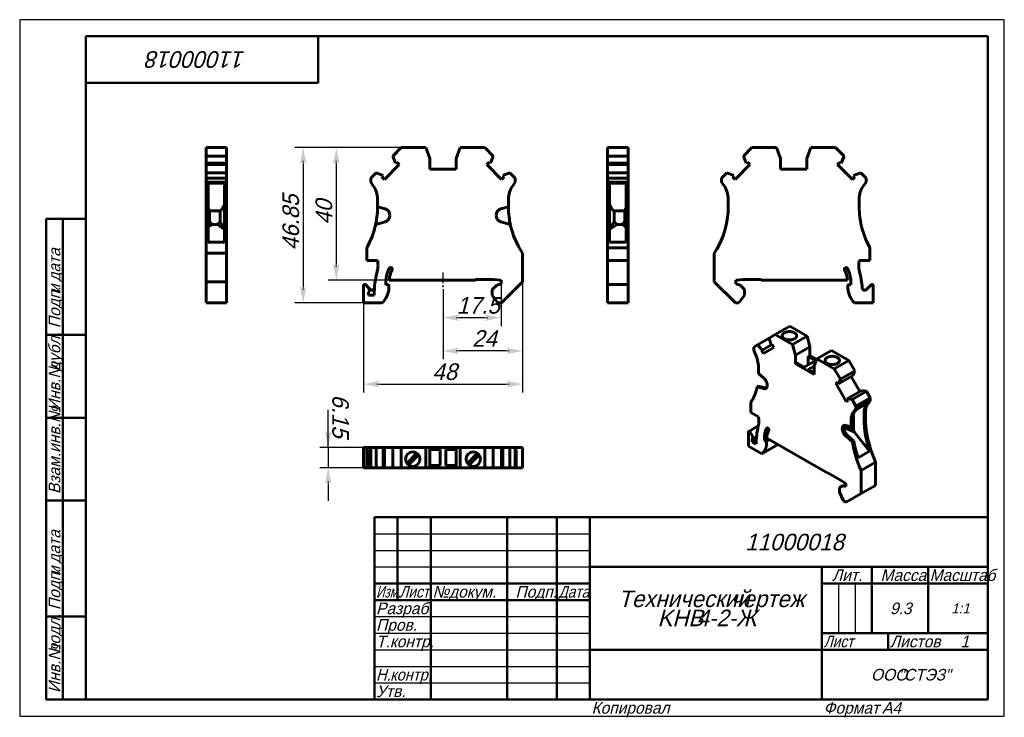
# Model space of a CAD drawing. Header units: millimetres. Extents: x 0 to 297, y 0 to 210.
import ezdxf

# ---------------------------------------------------------------- set-up
doc = ezdxf.new("R2010")
doc.units = ezdxf.units.MM
doc.linetypes.add('CENTER_per1_scale0.099606', pattern=[5.06, 3.1625, -0.6325, 0.6325, -0.6325])
doc.styles.add('TextStyle_1', font='T-FLEX Type A.TTF', dxfattribs={"oblique": 15, "height": 5})
doc.styles.add('TextStyle_2', font='T-FLEX Type A.TTF', dxfattribs={"oblique": 15, "height": 3.5})
doc.styles.add('TextStyle_3', font='T-FLEX Type A.TTF', dxfattribs={"width": 0.744064, "oblique": 15, "height": 3.5})
doc.styles.add('TextStyle_4', font='T-FLEX Type A.TTF', dxfattribs={"width": 0.883061, "oblique": 15, "height": 3.5})
doc.styles.add('TextStyle_5', font='T-FLEX Type A.TTF', dxfattribs={"width": 0.94413, "oblique": 15, "height": 3.5})
doc.styles.add('TextStyle_6', font='T-FLEX Type A.TTF', dxfattribs={"width": 0.98844, "oblique": 15, "height": 3.5})
doc.styles.add('TextStyle_7', font='T-FLEX Type A.TTF', dxfattribs={"oblique": 15, "height": 5})
doc.styles.add('TextStyle_8', font='T-FLEX Type A.TTF', dxfattribs={"oblique": 15, "height": 3})
doc.styles.add('TextStyle_9', font='T-FLEX Type A.TTF', dxfattribs={"oblique": 15, "height": 3.5})
doc.dimstyles.new('DIM_ST_1', dxfattribs={"dimtxt": 5, "dimasz": 5, "dimexe": 2.5, "dimexo": 0, "dimtad": 1, "dimrnd": 0.01, "dimdsep": 46, "dimtxsty": 'TextStyle_1', "dimblk": 'Arrow_3_C7_Status', "dimcen": 0.09, "dimclrd": 7, "dimclre": 7, "dimclrt": 7, "dimazin": 0, "dimtfac": 1, "dimtdec": 0, "dimtmove": 0, "dimatfit": 0, "dimldrblk": 'NONE', "dimfxl": 1, "dimtvp": 1, "dimtolj": 1, "dimarcsym": 0})
doc.dimstyles.new('DIM_ST_2', dxfattribs={"dimtxt": 5, "dimasz": 5, "dimexe": 2.5, "dimexo": 0, "dimtad": 1, "dimrnd": 0.01, "dimdsep": 46, "dimtxsty": 'TextStyle_1', "dimblk": 'Arrow_3_C7_Status', "dimcen": 0.09, "dimclrd": 7, "dimclre": 7, "dimclrt": 7, "dimazin": 0, "dimtfac": 1, "dimtdec": 0, "dimtmove": 0, "dimatfit": 0, "dimldrblk": 'NONE', "dimfxl": 1, "dimtvp": 1, "dimtolj": 1, "dimarcsym": 0})

# ---------------------------------------------------------------- blocks, each defined once
blk = doc.blocks.new('Arrow_3_C7_Status')
at = {"color": 7, "linetype": 'Continuous', "lineweight": 0}
blk.add_line((-1, 0), (-0.8, 0), dxfattribs=at)
at = {"color": 7}
blk.add_solid([(-1, -0.2), (0, 0), (-0.8, 0), (-1, 0.2)], dxfattribs=at)
blk = doc.blocks.new('*D5')
at = {"color": 7, "lineweight": -2}
for p, q in [((151.69, 130.99), (151.69, 107.62)), ((127.69, 128.7), (127.69, 107.62)), ((146.69, 110.12), (132.69, 110.12))]:
    blk.add_line(p, q, dxfattribs=at)
at = {"layer": 'Defpoints', "color": 0}
for p in [(151.69, 130.99), (127.69, 128.7), (127.69, 110.12)]:
    blk.add_point(p, dxfattribs=at)
at = {"color": 7, "lineweight": -2, "xscale": 5, "yscale": 5, "zscale": 5, "rotation": 180}
blk.add_blockref('Arrow_3_C7_Status', (127.69, 110.12), dxfattribs=at)
at = {"color": 7, "lineweight": -2, "xscale": 5, "yscale": 5, "zscale": 5}
blk.add_blockref('Arrow_3_C7_Status', (151.69, 110.12), dxfattribs=at)
blk = doc.blocks.new('_None')
blk = doc.blocks.new('*D6')
at = {"color": 7, "lineweight": -2}
for p, q in [((151.69, 130.99), (151.69, 97.62)), ((103.69, 124.59), (103.69, 97.62)), ((108.69, 100.12), (146.69, 100.12))]:
    blk.add_line(p, q, dxfattribs=at)
at = {"layer": 'Defpoints', "color": 0}
for p in [(151.69, 130.99), (103.69, 124.59), (151.69, 100.12)]:
    blk.add_point(p, dxfattribs=at)
at = {"color": 7, "lineweight": -2, "xscale": 5, "yscale": 5, "zscale": 5}
for p, rotation in [((103.69, 100.12), 180), ((151.69, 100.12), 360)]:
    blk.add_blockref('Arrow_3_C7_Status', p, dxfattribs=dict(at, rotation=rotation))
blk = doc.blocks.new('*D7')
at = {"color": 7, "lineweight": -2}
for p, q in [((115.09, 171.44), (93.01, 171.44)), ((95.51, 166.44), (95.51, 136.44)), ((111.49, 131.44), (93.01, 131.44))]:
    blk.add_line(p, q, dxfattribs=at)
at = {"layer": 'Defpoints', "color": 0}
for p in [(115.09, 171.44), (95.51, 131.44), (111.49, 131.44)]:
    blk.add_point(p, dxfattribs=at)
at = {"color": 7, "lineweight": -2, "xscale": 5, "yscale": 5, "zscale": 5}
for p, rotation in [((95.51, 171.44), 90), ((95.51, 131.44), 270)]:
    blk.add_blockref('Arrow_3_C7_Status', p, dxfattribs=dict(at, rotation=rotation))
blk = doc.blocks.new('*D8')
at = {"color": 7, "lineweight": -2}
for p, q in [((127.69, 128.7), (127.69, 117.62)), ((145.19, 130.34), (145.19, 117.62)), ((140.19, 120.12), (132.69, 120.12))]:
    blk.add_line(p, q, dxfattribs=at)
at = {"layer": 'Defpoints', "color": 0}
for p in [(127.69, 128.7), (145.19, 130.34), (127.69, 120.12)]:
    blk.add_point(p, dxfattribs=at)
at = {"color": 7, "lineweight": -2, "xscale": 5, "yscale": 5, "zscale": 5, "rotation": 180}
blk.add_blockref('Arrow_3_C7_Status', (127.69, 120.12), dxfattribs=at)
at = {"color": 7, "lineweight": -2, "xscale": 5, "yscale": 5, "zscale": 5}
blk.add_blockref('Arrow_3_C7_Status', (145.19, 120.12), dxfattribs=at)
blk = doc.blocks.new('*D9')
at = {"color": 7, "lineweight": -2}
for p, q in [((115.09, 171.44), (83.01, 171.44)), ((85.51, 166.44), (85.51, 129.59)), ((103.69, 124.59), (83.01, 124.59))]:
    blk.add_line(p, q, dxfattribs=at)
at = {"layer": 'Defpoints', "color": 0}
for p in [(115.09, 171.44), (85.51, 124.59), (103.69, 124.59)]:
    blk.add_point(p, dxfattribs=at)
at = {"color": 7, "lineweight": -2, "xscale": 5, "yscale": 5, "zscale": 5}
for p, rotation in [((85.51, 171.44), 90), ((85.51, 124.59), 270)]:
    blk.add_blockref('Arrow_3_C7_Status', p, dxfattribs=dict(at, rotation=rotation))
blk = doc.blocks.new('*D10')
at = {"color": 7, "lineweight": -2}
for p, q in [((93.05, 81.05), (93.05, 92.37)), ((93.05, 86.05), (93.05, 91.05)), ((103.69, 81.05), (90.55, 81.05)), ((93.05, 81.05), (93.05, 74.9)), ((103.69, 74.9), (90.55, 74.9)), ((93.05, 69.9), (93.05, 64.9))]:
    blk.add_line(p, q, dxfattribs=at)
at = {"layer": 'Defpoints', "color": 0}
for p in [(103.69, 81.05), (93.05, 74.9), (103.69, 74.9)]:
    blk.add_point(p, dxfattribs=at)
at = {"color": 7, "lineweight": -2, "xscale": 5, "yscale": 5, "zscale": 5}
for p, rotation in [((93.05, 81.05), 269.9999999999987), ((93.05, 74.9), 89.99999999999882)]:
    blk.add_blockref('Arrow_3_C7_Status', p, dxfattribs=dict(at, rotation=rotation))
blk = doc.blocks.new('_FR1Страница_1')
at = {"color": 7, "linetype": 'Continuous', "lineweight": 25}
for p, q in [((0, 210), (0, 0)), ((297, 210), (0, 210)), ((297, 0), (297, 210)), ((107, 55), (172, 55)), ((107, 50), (172, 50)), ((107, 45), (172, 45)), ((247, 40), (247, 25)), ((252, 40), (252, 25)), ((107, 30), (172, 30)), ((107, 25), (172, 25)), ((107, 20), (172, 20)), ((242, 20), (292, 20)), ((262, 20), (262, 20)), ((107, 15), (172, 15)), ((107, 10), (172, 10)), ((0, 0), (297, 0))]:
    blk.add_line(p, q, dxfattribs=at)
at = {"color": 7, "linetype": 'Continuous', "lineweight": 50}
for p, q in [((20, 5), (20, 205)), ((20, 205), (292, 205)), ((90, 191), (90, 205)), ((292, 205), (292, 5)), ((20, 191), (90, 191)), ((8, 5), (8, 150)), ((8, 150), (20, 150)), ((13, 150), (13, 5)), ((8, 115), (20, 115)), ((8, 90), (20, 90)), ((20, 65), (8, 65)), ((107, 5), (107, 60)), ((107, 60), (292, 60)), ((114, 60), (114, 35)), ((124, 60), (124, 5)), ((147, 60), (147, 5)), ((162, 60), (162, 5)), ((172, 60), (172, 5)), ((172, 45), (292, 45)), ((242, 45), (242, 5)), ((257, 45), (257, 25)), ((274, 45), (274, 25)), ((107, 40), (172, 40)), ((242, 40), (292, 40)), ((107, 35), (172, 35)), ((8, 30), (20, 30)), ((242, 25), (292, 25)), ((262, 25), (262, 20)), ((172, 20), (292, 20)), ((20, 5), (8, 5)), ((292, 5), (20, 5))]:
    blk.add_line(p, q, dxfattribs=at)
at = {"color": 7, "oblique": 15}
for s, height, rotation, style, p in [('11000018', 5, 180, 'TextStyle_7', (68.16, 200.5)), ('дата', 3.5, 90, 'TextStyle_2', (12.25, 131.01)), ('Подп.', 3.5, 90, 'TextStyle_2', (12.25, 117)), ('и', 3.5, 90, 'TextStyle_2', (12.25, 127.51)), ('дубл.', 3.5, 90, 'TextStyle_2', (12.25, 104.01)), ('Инв.№', 3.5, 90, 'TextStyle_2', (12.25, 92)), ('Взам.инв.№', 3.5, 90, 'TextStyle_2', (12.25, 67)), ('дата', 3.5, 90, 'TextStyle_2', (12.25, 46.01)), ('Подп.', 3.5, 90, 'TextStyle_2', (12.25, 32)), ('и', 3.5, 90, 'TextStyle_2', (12.25, 42.51)), ('подл.', 3.5, 90, 'TextStyle_2', (12.25, 19.01)), ('Инв.№', 3.5, 90, 'TextStyle_2', (12.25, 7))]:
    blk.add_text(s, height=height, rotation=rotation, dxfattribs=dict(at, style=style)).set_placement(p)
for s, height, style, p in [('11000018', 5, 'TextStyle_7', (218.84, 50)), ('Лит.', 3.5, 'TextStyle_2', (245.03, 40.76)), ('Масса', 3.5, 'TextStyle_2', (259.65, 40.76)), ('№', 3.5, 'TextStyle_2', (124.5, 35.75)), ('Подп.', 3.5, 'TextStyle_2', (149.53, 35.75)), ('докум.', 3.5, 'TextStyle_2', (129.5, 35.75)), ('Технический', 5, 'TextStyle_7', (180.55, 32.88)), ('чертеж', 5, 'TextStyle_7', (214.51, 32.88)), ('Разраб.', 3.5, 'TextStyle_2', (107.5, 30.75)), ('9.3', 3.5, 'TextStyle_2', (262.53, 30.75)), ('1:1', 3, 'TextStyle_8', (280.99, 31)), ('KHB', 5, 'TextStyle_7', (192.4, 27.12)), ('4-2-Ж', 5, 'TextStyle_7', (204.19, 27.12)), ('Пров.', 3.5, 'TextStyle_2', (107.5, 25.75)), ('Т.контр.', 3.5, 'TextStyle_2', (107.5, 20.75)), ('Листов', 3.5, 'TextStyle_2', (262.5, 20.75)), ('1', 3.5, 'TextStyle_9', (283.78, 20.75)), ('ООО', 3.5, 'TextStyle_2', (256.78, 10.75)), ('"СТЭЗ"', 3.5, 'TextStyle_2', (265.03, 10.75)), ('Утв.', 3.5, 'TextStyle_2', (107.5, 5.75)), ('Копировал', 3.5, 'TextStyle_2', (172.5, 0.75)), ('Формат', 3.5, 'TextStyle_2', (242.5, 0.75)), ('A4', 3.5, 'TextStyle_2', (260.12, 0.75))]:
    blk.add_text(s, height=height, dxfattribs=dict(at, style=style)).set_placement(p)
for s, style, width, p in [('Масштаб', 'TextStyle_6', 0.98844, (274.5, 40.76)), ('Изм.', 'TextStyle_3', 0.744064, (107.5, 35.75)), ('Лист', 'TextStyle_4', 0.883061, (114.5, 35.75)), ('Дата', 'TextStyle_4', 0.883061, (162.5, 35.75)), ('Лист', 'TextStyle_4', 0.883061, (242.5, 20.75)), ('Н.', 'TextStyle_5', 0.94413, (107.5, 10.75)), ('контр.', 'TextStyle_5', 0.94413, (111.75, 10.75))]:
    blk.add_text(s, height=3.5, dxfattribs=dict(at, style=style, width=width)).set_placement(p)
blk = doc.blocks.new('Страница_1')
at = {"color": 7, "linetype": 'Continuous', "lineweight": 60}
for p, q in [((56.228, 168.861), (56.228, 171.435)), ((62.378, 171.435), (56.228, 171.435)), ((62.378, 171.435), (62.378, 168.861)), ((112.512, 168.861), (115.086, 171.435)), ((122.486, 171.435), (115.086, 171.435)), ((122.486, 171.435), (123.686, 168.138)), ((132.886, 171.435), (131.686, 168.138)), ((140.286, 171.435), (132.886, 171.435)), ((142.86, 168.861), (140.286, 171.435)), ((177.348, 168.861), (177.348, 171.435)), ((177.348, 171.435), (183.498, 171.435)), ((183.498, 168.861), (183.498, 171.435)), ((220.882, 171.435), (218.308, 168.861)), ((228.282, 171.435), (220.882, 171.435)), ((229.482, 168.138), (228.282, 171.435)), ((238.682, 171.435), (237.482, 168.138)), ((246.082, 171.435), (238.682, 171.435)), ((248.656, 168.861), (246.082, 171.435)), ((62.378, 168.861), (56.228, 168.861)), ((56.228, 166.719), (56.228, 168.861)), ((62.378, 166.719), (56.228, 166.719)), ((56.228, 166.335), (56.228, 166.717)), ((56.228, 166.335), (62.378, 166.335)), ((56.228, 163.829), (56.228, 166.335)), ((62.378, 168.861), (62.378, 166.719)), ((62.378, 166.717), (62.378, 166.335)), ((62.378, 166.335), (62.378, 163.829)), ((110.004, 161.863), (114.476, 166.335)), ((113.346, 166.719), (112.512, 168.861)), ((113.72, 167.092), (113.346, 166.719)), ((114.476, 166.335), (113.72, 167.092)), ((123.686, 168.138), (123.686, 164.935)), ((131.686, 164.935), (131.686, 168.138)), ((140.896, 166.335), (141.653, 167.092)), ((145.369, 161.863), (140.896, 166.335)), ((141.653, 167.092), (142.026, 166.719)), ((142.026, 166.719), (142.86, 168.861)), ((177.348, 168.861), (183.498, 168.861)), ((177.348, 166.719), (177.348, 168.861)), ((177.348, 166.719), (183.498, 166.719)), ((177.348, 166.335), (177.348, 166.717)), ((183.498, 166.335), (177.348, 166.335)), ((177.348, 163.829), (177.348, 166.335)), ((183.498, 166.719), (183.498, 168.861)), ((183.498, 166.335), (183.498, 166.717)), ((183.498, 163.829), (183.498, 166.335)), ((220.272, 166.335), (215.8, 161.863)), ((218.308, 168.861), (219.142, 166.719)), ((219.142, 166.719), (219.516, 167.092)), ((219.516, 167.092), (220.272, 166.335)), ((229.482, 164.935), (229.482, 168.138)), ((237.482, 168.138), (237.482, 164.935)), ((246.692, 166.335), (247.449, 167.092)), ((251.165, 161.863), (246.692, 166.335)), ((247.449, 167.092), (247.822, 166.719)), ((247.822, 166.719), (248.656, 168.861)), ((62.378, 163.827), (56.228, 163.827)), ((56.228, 162.235), (56.228, 163.827)), ((62.378, 163.827), (62.378, 162.235)), ((105.886, 162.235), (107.478, 163.827)), ((107.478, 163.827), (109.621, 162.993)), ((123.686, 164.935), (131.686, 164.935)), ((147.894, 163.827), (145.752, 162.993)), ((149.486, 162.235), (147.894, 163.827)), ((177.348, 163.827), (183.498, 163.827)), ((177.348, 162.235), (177.348, 163.827)), ((183.498, 162.235), (183.498, 163.827)), ((213.274, 163.827), (211.682, 162.235)), ((215.417, 162.993), (213.274, 163.827)), ((237.482, 164.935), (229.482, 164.935)), ((253.69, 163.827), (251.548, 162.993)), ((255.282, 162.235), (253.69, 163.827)), ((62.378, 162.235), (56.228, 162.235)), ((56.228, 162.235), (56.228, 161.035)), ((56.228, 161.035), (62.378, 161.035)), ((56.228, 161.035), (56.228, 159.915)), ((56.828, 159.915), (56.828, 160.71)), ((61.778, 160.71), (56.828, 160.71)), ((61.778, 160.71), (61.778, 159.915)), ((62.378, 162.235), (62.378, 161.035)), ((62.378, 159.915), (62.378, 161.035)), ((105.886, 162.235), (105.886, 161.035)), ((105.886, 161.035), (106.67, 159.915)), ((109.621, 162.993), (109.247, 162.619)), ((109.247, 162.619), (110.004, 161.863)), ((146.125, 162.619), (145.369, 161.863)), ((145.752, 162.993), (146.125, 162.619)), ((149.486, 161.035), (148.702, 159.915)), ((149.486, 162.235), (149.486, 161.035)), ((177.348, 162.235), (183.498, 162.235)), ((177.348, 161.035), (177.348, 162.235)), ((177.348, 159.915), (177.348, 161.035)), ((177.348, 161.035), (183.498, 161.035)), ((177.948, 160.71), (177.948, 159.915)), ((177.948, 160.71), (182.898, 160.71)), ((182.898, 159.915), (182.898, 160.71)), ((183.498, 162.235), (183.498, 161.035)), ((183.498, 161.035), (183.498, 159.915)), ((211.682, 162.235), (211.682, 161.035)), ((212.466, 159.915), (211.682, 161.035)), ((215.043, 162.619), (215.417, 162.993)), ((215.8, 161.863), (215.043, 162.619)), ((251.921, 162.619), (251.165, 161.863)), ((251.548, 162.993), (251.921, 162.619)), ((254.498, 159.915), (255.282, 161.035)), ((255.282, 161.035), (255.282, 162.235)), ((56.228, 155.9), (56.228, 159.915)), ((56.828, 155.9), (56.828, 159.915)), ((61.778, 155.9), (61.778, 159.915)), ((62.378, 155.9), (62.378, 159.915)), ((177.348, 155.9), (177.348, 159.915)), ((177.948, 155.9), (177.948, 159.915)), ((182.898, 155.9), (182.898, 159.915)), ((183.498, 155.9), (183.498, 159.915)), ((56.228, 153.54), (56.228, 155.9)), ((56.828, 153.54), (56.828, 155.9)), ((61.778, 155.9), (61.778, 153.535)), ((62.378, 153.535), (62.378, 155.9)), ((107.936, 153.54), (107.936, 155.9)), ((147.436, 153.54), (147.436, 155.9)), ((177.348, 153.535), (177.348, 155.9)), ((177.948, 155.9), (177.948, 153.535)), ((182.898, 153.54), (182.898, 155.9)), ((183.498, 153.54), (183.498, 155.9)), ((213.732, 153.535), (213.732, 155.9)), ((253.232, 153.535), (253.232, 155.9)), ((56.228, 153.54), (56.828, 153.54)), ((56.228, 153.54), (56.228, 152.932)), ((56.228, 152.932), (56.228, 151.001)), ((56.828, 153.54), (56.828, 152.932)), ((57.202, 152.343), (56.828, 153.375)), ((56.828, 152.932), (56.828, 151.001)), ((60.7, 152.343), (57.202, 152.343)), ((57.228, 152.343), (57.228, 148.52)), ((60.428, 152.343), (60.428, 149.085)), ((60.7, 152.343), (61.778, 154.254)), ((61.778, 150.488), (61.778, 153.535)), ((62.378, 150.488), (62.378, 153.535)), ((107.936, 153.54), (110.204, 152.932)), ((107.936, 153.538), (107.936, 153.535)), ((147.436, 153.54), (145.169, 152.932)), ((147.436, 153.538), (147.436, 153.535)), ((177.348, 150.488), (177.348, 153.535)), ((179.026, 152.343), (177.948, 154.254)), ((177.948, 150.488), (177.948, 153.535)), ((179.026, 152.343), (182.524, 152.343)), ((179.298, 152.343), (179.298, 149.085)), ((182.498, 152.343), (182.498, 148.52)), ((182.524, 152.343), (182.898, 153.375)), ((183.498, 153.54), (182.898, 153.54)), ((182.898, 153.54), (182.898, 152.932)), ((182.898, 152.932), (182.898, 151.001)), ((183.498, 153.54), (183.498, 152.932)), ((183.498, 152.932), (183.498, 151.001)), ((56.228, 151.001), (56.228, 150.97)), ((56.228, 150.97), (56.228, 149.038)), ((56.228, 149.038), (56.228, 148.281)), ((56.828, 151.001), (56.828, 150.97)), ((56.828, 150.97), (56.828, 149.038)), ((56.828, 149.038), (56.828, 148.281)), ((57.228, 148.52), (56.852, 147.461)), ((57.228, 149.085), (58.028, 148.285)), ((60.428, 149.085), (59.628, 148.285)), ((60.428, 149.085), (61.778, 147.128)), ((61.778, 142.935), (61.778, 150.488)), ((62.378, 139.591), (62.378, 150.488)), ((110.204, 149.038), (107.378, 148.281)), ((111.686, 151.001), (111.686, 150.97)), ((143.686, 151.001), (143.686, 150.97)), ((145.169, 149.038), (147.995, 148.281)), ((177.348, 141.209), (177.348, 150.488)), ((177.948, 142.935), (177.948, 150.488)), ((179.298, 149.085), (177.948, 147.128)), ((179.298, 149.085), (180.098, 148.285)), ((182.498, 149.085), (181.698, 148.285)), ((182.498, 148.52), (182.874, 147.461)), ((182.898, 151.001), (182.898, 150.97)), ((182.898, 150.97), (182.898, 149.038)), ((182.898, 149.038), (182.898, 148.281)), ((183.498, 151.001), (183.498, 150.97)), ((183.498, 150.97), (183.498, 149.038)), ((183.498, 149.038), (183.498, 148.281)), ((56.228, 139.591), (56.228, 148.281)), ((56.828, 148.281), (56.228, 148.281)), ((56.828, 142.935), (56.828, 148.281)), ((56.828, 147.424), (56.852, 147.461)), ((56.852, 147.461), (58.028, 148.285)), ((59.628, 148.285), (58.028, 148.285)), ((61.778, 146.779), (59.628, 148.285)), ((177.948, 146.779), (180.098, 148.285)), ((180.098, 148.285), (181.698, 148.285)), ((182.874, 147.461), (181.698, 148.285)), ((182.874, 147.461), (182.898, 147.424)), ((182.898, 142.935), (182.898, 148.281)), ((182.898, 148.281), (183.498, 148.281)), ((183.498, 141.209), (183.498, 148.281)), ((61.778, 142.935), (56.828, 142.935)), ((177.948, 142.935), (182.898, 142.935)), ((56.228, 130.985), (56.228, 139.591)), ((56.228, 139.591), (62.378, 139.591)), ((62.378, 130.985), (62.378, 139.591)), ((104.686, 137.435), (104.686, 141.209)), ((151.686, 130.985), (151.686, 139.591)), ((177.348, 141.209), (183.498, 141.209)), ((177.348, 137.435), (177.348, 141.209)), ((183.498, 137.435), (183.498, 141.209)), ((209.482, 130.985), (209.482, 139.591)), ((256.482, 137.435), (256.482, 141.209)), ((107.93, 137.435), (104.686, 137.435)), ((177.348, 135.91), (177.348, 137.435)), ((177.348, 137.435), (183.498, 137.435)), ((183.498, 135.91), (183.498, 137.435)), ((253.239, 137.435), (256.482, 137.435)), ((177.348, 134.078), (177.348, 135.91)), ((177.348, 134.078), (177.348, 130.144)), ((183.498, 134.078), (183.498, 135.91)), ((183.498, 134.078), (183.498, 130.144)), ((62.378, 130.985), (56.228, 130.985)), ((56.228, 130.985), (56.228, 124.585)), ((62.378, 130.985), (62.378, 124.585)), ((110.486, 130.056), (110.486, 131.135)), ((111.492, 131.435), (137.486, 131.435)), ((137.486, 131.635), (142.9, 131.635)), ((137.486, 131.435), (137.486, 131.635)), ((142.9, 131.635), (145.186, 131.435)), ((145.186, 131.435), (145.186, 130.335)), ((151.686, 130.985), (145.286, 124.585)), ((209.482, 130.985), (215.882, 124.585)), ((215.982, 131.435), (218.268, 131.635)), ((215.982, 130.335), (215.982, 131.435)), ((218.268, 131.635), (223.682, 131.635)), ((223.682, 131.435), (223.682, 131.635)), ((223.682, 131.435), (249.676, 131.435)), ((250.682, 131.135), (250.682, 130.056)), ((103.686, 124.585), (103.686, 129.742)), ((104.369, 130.025), (105.223, 129.172)), ((105.186, 126.935), (105.186, 127.864)), ((105.223, 129.172), (105.739, 128.656)), ((107.013, 129.094), (107.016, 129.119)), ((110.486, 130.056), (111.386, 130.135)), ((111.386, 130.135), (111.386, 129.579)), ((142.536, 128.635), (143.889, 129.987)), ((142.536, 128.635), (142.536, 126.985)), ((145.186, 130.335), (143.889, 129.987)), ((183.498, 130.142), (177.348, 130.142)), ((177.348, 130.142), (177.348, 129.742)), ((177.348, 124.585), (177.348, 129.742)), ((183.498, 130.142), (183.498, 129.742)), ((183.498, 124.585), (183.498, 129.742)), ((217.28, 129.987), (215.982, 130.335)), ((218.632, 128.635), (217.28, 129.987)), ((218.632, 126.985), (218.632, 128.635)), ((250.682, 130.056), (249.782, 130.135)), ((249.782, 130.135), (249.782, 129.579)), ((254.155, 129.094), (254.152, 129.119)), ((256.799, 130.025), (255.43, 128.656)), ((257.482, 124.585), (257.482, 129.742)), ((106.894, 126.935), (105.186, 126.935)), ((142.536, 126.985), (144.217, 124.585)), ((216.952, 124.585), (218.632, 126.985)), ((62.378, 124.585), (56.228, 124.585)), ((103.686, 124.585), (109.352, 124.585)), ((144.217, 124.585), (145.286, 124.585)), ((177.348, 124.585), (183.498, 124.585)), ((215.882, 124.585), (216.952, 124.585)), ((251.816, 124.585), (257.482, 124.585)), ((232.256, 117.569), (227.907, 115.058)), ((232.256, 117.569), (237.488, 114.548)), ((226.085, 114.006), (222.527, 111.952)), ((226.087, 114.007), (227.907, 115.058)), ((226.677, 111.917), (226.087, 114.007)), ((233.14, 112.037), (227.907, 115.058)), ((237.488, 114.548), (233.14, 112.037)), ((237.488, 114.548), (238.337, 111.366)), ((221.402, 111.302), (222.527, 111.952)), ((221.402, 111.302), (221.402, 110.322)), ((221.402, 110.322), (221.956, 109.088)), ((222.527, 111.952), (224.042, 110.396)), ((224.042, 110.396), (223.778, 110.243)), ((223.778, 110.243), (224.313, 109.317)), ((226.675, 111.916), (224.042, 110.396)), ((224.313, 109.317), (227.476, 111.143)), ((226.941, 112.069), (226.677, 111.917)), ((227.476, 111.143), (226.941, 112.069)), ((233.14, 112.037), (233.988, 108.855)), ((238.337, 111.366), (233.988, 108.855)), ((238.337, 111.366), (238.337, 108.75)), ((244.842, 110.302), (240.494, 107.791)), ((244.842, 110.302), (250.075, 107.281)), ((233.988, 108.855), (233.988, 106.24)), ((236.675, 105.219), (240.105, 107.199)), ((237.877, 108.485), (238.337, 108.75)), ((240.105, 107.199), (237.877, 108.485)), ((237.877, 105.913), (237.877, 108.485)), ((238.337, 108.75), (240.403, 107.557)), ((240.494, 107.791), (239.645, 105.589)), ((245.726, 104.77), (240.494, 107.791)), ((250.075, 107.281), (245.726, 104.77)), ((250.075, 107.281), (251.895, 104.128)), ((222.851, 103.365), (222.851, 105.293)), ((233.988, 106.24), (234.448, 106.505)), ((233.988, 106.24), (239.645, 102.974)), ((234.448, 106.505), (236.675, 105.219)), ((239.645, 105.546), (237.877, 104.525)), ((237.877, 104.525), (239.645, 103.504)), ((239.645, 102.974), (239.645, 105.589)), ((247.546, 101.617), (245.726, 104.77)), ((251.895, 104.128), (247.546, 101.617)), ((251.895, 104.128), (251.305, 102.719)), ((222.851, 103.365), (224.455, 101.944)), ((251.305, 102.719), (246.956, 100.209)), ((246.956, 100.209), (247.546, 101.617)), ((250.77, 102.41), (253.405, 97.847)), ((222.881, 99.544), (222.456, 99.299)), ((224.455, 98.764), (222.456, 99.299)), ((224.879, 99.009), (222.881, 99.544)), ((225.503, 99.761), (225.503, 99.736)), ((246.157, 100.357), (246.692, 100.666)), ((249.32, 94.879), (246.157, 100.357)), ((246.692, 100.666), (246.956, 100.209)), ((253.94, 98.156), (249.591, 95.645)), ((253.94, 98.156), (255.455, 97.963)), ((249.855, 95.188), (249.32, 94.879)), ((251.106, 95.452), (249.591, 95.645)), ((249.591, 95.645), (249.855, 95.188)), ((255.455, 97.963), (251.106, 95.452)), ((252.232, 93.502), (251.106, 95.452)), ((256.58, 96.013), (252.232, 93.502)), ((255.455, 97.963), (256.58, 96.013)), ((256.58, 96.013), (256.58, 95.033)), ((220.553, 91.543), (220.553, 94.624)), ((252.232, 92.523), (251.677, 91.928)), ((252.101, 92.173), (252.495, 92.595)), ((252.232, 92.523), (256.58, 95.033)), ((252.232, 93.502), (252.232, 92.523)), ((252.293, 92.379), (255.995, 94.616)), ((255.995, 94.616), (252.495, 92.595)), ((255.995, 94.616), (255.602, 94.194)), ((256.026, 94.439), (256.58, 95.033)), ((222.846, 90.219), (220.553, 91.543)), ((250.782, 87.24), (250.782, 89.167)), ((251.206, 87.485), (251.206, 89.412)), ((251.534, 86.102), (251.534, 91.267)), ((254.706, 91.433), (254.706, 89.501)), ((255.131, 89.746), (255.131, 91.678)), ((222.797, 87.509), (219.929, 85.853)), ((248.13, 86.697), (248.13, 86.672)), ((248.555, 86.942), (248.555, 86.917)), ((251.708, 85.716), (248.557, 87.04)), ((250.782, 87.24), (249.178, 87.669)), ((249.659, 87.54), (251.534, 86.102)), ((250.782, 87.24), (251.206, 87.485)), ((219.846, 81.459), (219.846, 85.67)), ((220.329, 85.622), (220.932, 84.577)), ((220.907, 82.765), (220.907, 83.524)), ((220.907, 82.765), (222.178, 83.499)), ((220.932, 83.537), (222.246, 84.296)), ((224.654, 83.15), (224.654, 84.031)), ((224.654, 83.15), (225.629, 83.713)), ((226.21, 83.378), (225.291, 82.847)), ((225.366, 83.865), (243.746, 73.253)), ((249.178, 84.49), (251.177, 82.717)), ((249.603, 84.734), (251.601, 82.962)), ((251.534, 86.102), (251.708, 85.716)), ((256.374, 79.884), (251.708, 85.716)), ((103.686, 74.904), (103.686, 81.054)), ((104.369, 81.054), (103.686, 81.054)), ((104.369, 81.054), (104.684, 81.054)), ((104.686, 81.054), (105.884, 81.054)), ((104.686, 81.054), (104.686, 74.904)), ((105.578, 80.454), (105.578, 75.504)), ((105.578, 80.454), (105.886, 80.454)), ((105.886, 81.054), (105.886, 74.904)), ((105.886, 81.054), (107.478, 81.054)), ((107.478, 81.054), (107.478, 74.904)), ((107.478, 81.054), (109.621, 81.054)), ((109.621, 81.054), (109.621, 74.904)), ((109.623, 81.054), (110.004, 81.054)), ((110.004, 81.054), (112.51, 81.054)), ((110.004, 74.904), (110.004, 81.054)), ((112.512, 81.054), (112.512, 74.904)), ((112.512, 81.054), (115.086, 81.054)), ((115.086, 81.054), (115.086, 74.904)), ((115.086, 81.054), (122.486, 81.054)), ((122.486, 81.054), (122.486, 74.904)), ((122.486, 81.054), (123.686, 81.054)), ((123.686, 81.054), (131.686, 81.054)), ((123.686, 81.054), (123.686, 74.904)), ((126.836, 80.404), (123.686, 80.404)), ((126.836, 75.554), (126.836, 80.404)), ((131.686, 80.404), (128.536, 80.404)), ((128.536, 80.404), (128.536, 75.554)), ((131.686, 81.054), (132.886, 81.054)), ((131.686, 81.054), (131.686, 74.904)), ((132.886, 81.054), (132.886, 74.904)), ((132.886, 81.054), (140.286, 81.054)), ((140.286, 81.054), (140.286, 74.904)), ((140.286, 81.054), (142.86, 81.054)), ((142.86, 81.054), (142.86, 74.904)), ((142.862, 81.054), (145.369, 81.054)), ((145.369, 81.054), (145.75, 81.054)), ((145.369, 74.904), (145.369, 81.054)), ((145.752, 81.054), (147.894, 81.054)), ((145.752, 81.054), (145.752, 74.904)), ((147.894, 81.054), (147.894, 74.904)), ((147.894, 81.054), (149.486, 81.054)), ((149.486, 81.054), (149.486, 74.904)), ((149.795, 80.454), (149.486, 80.454)), ((151.686, 81.054), (149.488, 81.054)), ((149.795, 80.454), (149.795, 75.504)), ((151.686, 74.904), (151.686, 81.054)), ((219.846, 81.459), (223.852, 79.146)), ((222.114, 82.068), (220.907, 82.765)), ((228.201, 81.657), (223.852, 79.146)), ((224.654, 83.15), (225.291, 82.847)), ((225.291, 82.847), (225.291, 82.393)), ((251.601, 82.962), (251.177, 82.717)), ((119.832, 79.269), (116.796, 76.233)), ((117.291, 75.738), (120.327, 78.774)), ((138.082, 79.269), (135.046, 76.233)), ((135.541, 75.738), (138.577, 78.774)), ((256.374, 79.884), (252.874, 77.863)), ((104.369, 74.904), (103.686, 74.904)), ((104.369, 74.904), (104.684, 74.904)), ((104.686, 74.904), (105.884, 74.904)), ((105.578, 75.504), (105.886, 75.504)), ((105.886, 74.904), (107.478, 74.904)), ((107.478, 74.904), (109.621, 74.904)), ((109.623, 74.904), (110.004, 74.904)), ((110.004, 74.904), (112.51, 74.904)), ((112.512, 74.904), (115.086, 74.904)), ((122.486, 74.904), (115.086, 74.904)), ((122.486, 74.904), (123.686, 74.904)), ((123.686, 75.554), (126.836, 75.554)), ((123.686, 74.904), (131.686, 74.904)), ((128.536, 75.554), (131.686, 75.554)), ((132.886, 74.904), (131.686, 74.904)), ((140.286, 74.904), (132.886, 74.904)), ((142.86, 74.904), (140.286, 74.904)), ((145.369, 74.904), (142.862, 74.904)), ((145.75, 74.904), (145.369, 74.904)), ((147.894, 74.904), (145.752, 74.904)), ((149.486, 74.904), (147.894, 74.904)), ((149.795, 75.504), (149.486, 75.504)), ((151.686, 74.904), (149.488, 74.904)), ((253.787, 74.115), (258.136, 76.626)), ((258.136, 69.599), (258.136, 76.626)), ((243.746, 73.253), (243.746, 73.416)), ((243.746, 73.416), (247.574, 71.206)), ((243.746, 73.253), (243.888, 73.335)), ((253.787, 67.089), (253.787, 74.115)), ((247.317, 68.905), (248.273, 69.457)), ((247.317, 68.905), (247.317, 67.558)), ((247.574, 71.206), (249.191, 70.11)), ((249.191, 69.987), (248.273, 69.457)), ((249.191, 69.212), (248.273, 69.457)), ((249.191, 70.11), (249.191, 69.212)), ((258.136, 69.599), (253.787, 67.089)), ((247.317, 67.558), (248.505, 64.912)), ((253.787, 67.089), (249.262, 64.476)), ((248.505, 64.912), (249.262, 64.476))]:
    blk.add_line(p, q, dxfattribs=at)
at = {"color": 7, "linetype": 'CENTER_per1_scale0.099606', "lineweight": 25}
blk.add_line((127.686, 133.76), (127.686, 128.7), dxfattribs=at)
blk.add_line((127.686, 133.76), (127.686, 128.7), dxfattribs=at)
at = {"color": 7, "lineweight": 60, "flags": 128}
for points in [[(233.741, 113.813), (233.824, 113.864), (233.903, 113.918), (233.977, 113.974), (234.044, 114.033), (234.106, 114.093), (234.162, 114.156), (234.212, 114.22), (234.256, 114.286), (234.293, 114.353), (234.323, 114.421), (234.347, 114.49), (234.364, 114.56), (234.374, 114.63), (234.378, 114.701), (234.374, 114.771), (234.364, 114.841), (234.347, 114.911), (234.323, 114.98), (234.293, 115.048), (234.256, 115.115), (234.212, 115.181), (234.162, 115.245), (234.106, 115.308), (234.044, 115.369), (233.977, 115.427), (233.903, 115.484), (233.824, 115.537), (233.741, 115.589), (233.652, 115.637), (233.559, 115.682), (233.461, 115.725), (233.36, 115.764), (233.255, 115.8), (233.146, 115.832), (233.035, 115.861), (232.921, 115.886), (232.805, 115.907), (232.687, 115.925), (232.567, 115.939), (232.446, 115.948), (232.325, 115.954), (232.203, 115.956), (232.081, 115.954), (231.959, 115.948), (231.838, 115.939), (231.719, 115.925), (231.601, 115.907), (231.484, 115.886), (231.37, 115.861), (231.259, 115.832), (231.151, 115.8), (231.046, 115.764), (230.944, 115.725), (230.847, 115.682), (230.753, 115.637), (230.665, 115.589)], [(230.665, 115.589), (230.581, 115.537), (230.502, 115.484), (230.429, 115.427), (230.361, 115.369), (230.299, 115.308), (230.243, 115.245), (230.193, 115.181), (230.15, 115.115), (230.113, 115.048), (230.082, 114.98), (230.058, 114.911), (230.041, 114.841), (230.031, 114.771), (230.028, 114.701), (230.031, 114.63), (230.041, 114.56), (230.058, 114.49), (230.082, 114.421), (230.113, 114.353), (230.15, 114.286), (230.193, 114.22), (230.243, 114.156), (230.299, 114.093), (230.361, 114.033), (230.429, 113.974), (230.502, 113.918), (230.581, 113.864), (230.665, 113.813), (230.753, 113.764), (230.847, 113.719), (230.944, 113.676), (231.046, 113.637), (231.151, 113.602), (231.259, 113.569), (231.37, 113.54), (231.484, 113.515), (231.601, 113.494), (231.719, 113.476), (231.838, 113.463), (231.959, 113.453), (232.081, 113.447), (232.203, 113.445), (232.325, 113.447), (232.446, 113.453), (232.567, 113.463), (232.687, 113.476), (232.805, 113.494), (232.921, 113.515), (233.035, 113.54), (233.146, 113.569), (233.255, 113.602), (233.36, 113.637), (233.461, 113.676), (233.559, 113.719), (233.652, 113.764), (233.741, 113.813)], [(243.569, 108.138), (243.486, 108.087), (243.407, 108.033), (243.334, 107.977), (243.266, 107.918), (243.204, 107.857), (243.148, 107.795), (243.098, 107.731), (243.054, 107.665), (243.017, 107.598), (242.987, 107.529), (242.963, 107.46), (242.946, 107.391), (242.936, 107.32), (242.932, 107.25), (242.936, 107.18), (242.946, 107.109), (242.963, 107.04), (242.987, 106.971), (243.017, 106.902), (243.054, 106.835), (243.098, 106.77), (243.148, 106.705), (243.204, 106.643), (243.266, 106.582), (243.334, 106.523), (243.407, 106.467), (243.486, 106.413), (243.569, 106.362), (243.658, 106.314), (243.751, 106.268), (243.849, 106.226), (243.95, 106.187), (244.055, 106.151), (244.164, 106.119), (244.275, 106.09), (244.389, 106.065), (244.505, 106.043), (244.623, 106.026), (244.743, 106.012), (244.864, 106.002), (244.985, 105.996), (245.107, 105.994), (245.229, 105.996), (245.351, 106.002), (245.472, 106.012), (245.591, 106.026), (245.71, 106.043), (245.826, 106.065), (245.94, 106.09), (246.051, 106.119), (246.159, 106.151), (246.265, 106.187), (246.366, 106.226), (246.463, 106.268), (246.557, 106.314), (246.645, 106.362)], [(246.645, 106.362), (246.729, 106.413), (246.808, 106.467), (246.881, 106.523), (246.949, 106.582), (247.011, 106.643), (247.067, 106.705), (247.117, 106.77), (247.16, 106.835), (247.197, 106.902), (247.228, 106.971), (247.252, 107.04), (247.269, 107.109), (247.279, 107.18), (247.282, 107.25), (247.279, 107.32), (247.269, 107.391), (247.252, 107.46), (247.228, 107.529), (247.197, 107.598), (247.16, 107.665), (247.117, 107.731), (247.067, 107.795), (247.011, 107.857), (246.949, 107.918), (246.881, 107.977), (246.808, 108.033), (246.729, 108.087), (246.645, 108.138), (246.557, 108.186), (246.463, 108.232), (246.366, 108.274), (246.265, 108.313), (246.159, 108.349), (246.051, 108.381), (245.94, 108.41), (245.826, 108.435), (245.71, 108.457), (245.591, 108.474), (245.472, 108.488), (245.351, 108.498), (245.229, 108.504), (245.107, 108.506), (244.985, 108.504), (244.864, 108.498), (244.743, 108.488), (244.623, 108.474), (244.505, 108.457), (244.389, 108.435), (244.275, 108.41), (244.164, 108.381), (244.055, 108.349), (243.95, 108.313), (243.849, 108.274), (243.751, 108.232), (243.658, 108.186), (243.569, 108.138)], [(224.455, 101.944), (224.529, 101.875), (224.601, 101.804), (224.672, 101.728), (224.742, 101.649), (224.809, 101.567), (224.874, 101.482), (224.937, 101.394), (224.998, 101.304), (225.055, 101.211), (225.11, 101.117), (225.162, 101.021), (225.211, 100.924), (225.256, 100.826), (225.298, 100.727), (225.336, 100.627), (225.37, 100.528), (225.401, 100.428), (225.428, 100.329), (225.451, 100.231), (225.469, 100.134), (225.484, 100.038), (225.494, 99.944), (225.501, 99.851), (225.503, 99.761)], [(225.503, 99.736), (225.501, 99.648), (225.494, 99.563), (225.484, 99.481), (225.469, 99.402), (225.451, 99.326), (225.428, 99.254), (225.401, 99.186), (225.37, 99.122), (225.336, 99.063), (225.298, 99.007), (225.256, 98.957), (225.211, 98.911), (225.162, 98.87), (225.11, 98.833), (225.055, 98.802), (224.998, 98.777), (224.937, 98.756), (224.874, 98.741), (224.809, 98.731), (224.742, 98.727), (224.672, 98.728), (224.601, 98.735), (224.529, 98.746), (224.455, 98.764)], [(225.278, 98.983), (225.233, 98.976), (225.166, 98.972), (225.097, 98.973), (225.025, 98.98), (224.953, 98.991), (224.879, 99.009)], [(251.206, 89.412), (251.208, 89.574), (251.214, 89.733), (251.224, 89.89), (251.238, 90.044), (251.256, 90.195), (251.278, 90.343), (251.309, 90.514), (251.346, 90.68), (251.388, 90.841), (251.435, 90.998), (251.48, 91.127), (251.528, 91.253), (251.58, 91.374), (251.635, 91.492), (251.695, 91.605), (251.758, 91.715), (251.836, 91.839), (251.92, 91.956), (252.008, 92.068), (252.101, 92.173)], [(254.706, 91.433), (254.708, 91.594), (254.714, 91.754), (254.724, 91.91), (254.739, 92.064), (254.757, 92.216), (254.779, 92.364), (254.81, 92.534), (254.846, 92.701), (254.888, 92.862), (254.935, 93.019), (254.98, 93.148), (255.028, 93.273), (255.08, 93.395), (255.135, 93.513), (255.195, 93.626), (255.258, 93.736), (255.336, 93.859), (255.42, 93.977), (255.508, 94.089), (255.602, 94.194)], [(255.131, 91.678), (255.133, 91.839), (255.139, 91.999), (255.149, 92.155), (255.163, 92.309), (255.181, 92.461), (255.203, 92.609), (255.234, 92.779), (255.27, 92.946), (255.312, 93.107), (255.36, 93.264), (255.404, 93.393), (255.452, 93.518), (255.504, 93.64), (255.56, 93.758), (255.619, 93.871), (255.682, 93.981), (255.761, 94.104), (255.844, 94.222), (255.933, 94.334), (256.026, 94.439)], [(250.782, 89.167), (250.784, 89.329), (250.79, 89.488), (250.8, 89.645), (250.814, 89.799), (250.832, 89.95), (250.854, 90.098), (250.885, 90.269), (250.922, 90.435), (250.964, 90.597), (251.011, 90.753), (251.055, 90.882), (251.104, 91.008), (251.155, 91.129), (251.211, 91.247), (251.27, 91.36), (251.333, 91.47), (251.412, 91.594), (251.496, 91.711), (251.584, 91.823), (251.677, 91.928)], [(225.337, 86.808), (225.264, 86.686), (225.195, 86.559), (225.129, 86.428), (225.068, 86.292), (225.011, 86.153), (224.959, 86.011), (224.911, 85.866), (224.867, 85.717), (224.827, 85.565), (224.791, 85.406), (224.759, 85.243), (224.731, 85.078), (224.707, 84.908), (224.688, 84.736), (224.673, 84.564), (224.663, 84.389), (224.656, 84.211), (224.654, 84.031)], [(226.003, 86.233), (226, 86.279), (225.994, 86.327), (225.983, 86.377), (225.969, 86.427), (225.95, 86.478), (225.928, 86.528), (225.902, 86.576), (225.873, 86.623), (225.841, 86.668), (225.807, 86.71), (225.772, 86.749), (225.734, 86.784), (225.696, 86.814), (225.657, 86.84), (225.618, 86.862), (225.579, 86.877), (225.541, 86.888), (225.505, 86.893), (225.47, 86.892), (225.438, 86.886), (225.408, 86.874), (225.38, 86.857), (225.357, 86.835), (225.337, 86.808)], [(225.961, 86.065), (225.979, 86.1), (225.992, 86.14), (226, 86.185), (226.003, 86.233)], [(249.178, 87.669), (249.105, 87.687), (249.032, 87.698), (248.961, 87.705), (248.891, 87.706), (248.824, 87.702), (248.759, 87.692), (248.696, 87.677), (248.635, 87.656), (248.578, 87.631), (248.523, 87.6), (248.471, 87.564), (248.423, 87.522), (248.377, 87.476), (248.335, 87.426), (248.297, 87.37), (248.263, 87.311), (248.232, 87.247), (248.205, 87.179), (248.183, 87.107), (248.164, 87.031), (248.149, 86.952), (248.139, 86.87), (248.132, 86.785), (248.13, 86.697)], [(248.13, 86.672), (248.132, 86.582), (248.139, 86.489), (248.149, 86.395), (248.164, 86.299), (248.183, 86.202), (248.205, 86.104), (248.232, 86.005), (248.263, 85.905), (248.297, 85.806), (248.335, 85.706), (248.377, 85.607), (248.423, 85.509), (248.471, 85.412), (248.523, 85.316), (248.578, 85.222), (248.635, 85.129), (248.696, 85.039), (248.759, 84.951), (248.824, 84.866), (248.891, 84.784), (248.961, 84.705), (249.032, 84.629), (249.105, 84.558), (249.178, 84.49)], [(248.78, 87.695), (248.76, 87.671), (248.722, 87.615), (248.687, 87.556), (248.656, 87.492), (248.63, 87.424), (248.607, 87.352), (248.588, 87.276), (248.573, 87.197), (248.563, 87.115), (248.557, 87.03), (248.555, 86.942)], [(248.555, 86.917), (248.557, 86.827), (248.563, 86.734), (248.573, 86.64), (248.588, 86.544), (248.607, 86.447), (248.63, 86.349), (248.656, 86.25), (248.687, 86.15), (248.722, 86.051), (248.76, 85.951), (248.802, 85.852), (248.847, 85.754), (248.895, 85.657), (248.947, 85.561), (249.002, 85.467), (249.06, 85.374), (249.12, 85.284), (249.183, 85.196), (249.248, 85.111), (249.316, 85.029), (249.385, 84.95), (249.456, 84.874), (249.529, 84.803), (249.603, 84.734)], [(220.329, 85.622), (220.308, 85.655), (220.286, 85.687), (220.262, 85.717), (220.237, 85.746), (220.211, 85.772), (220.184, 85.795), (220.157, 85.815), (220.129, 85.833), (220.101, 85.847), (220.074, 85.859), (220.047, 85.866), (220.021, 85.871), (219.996, 85.871), (219.972, 85.869), (219.949, 85.862), (219.929, 85.853), (219.91, 85.84), (219.894, 85.824), (219.879, 85.804), (219.868, 85.782), (219.858, 85.758), (219.851, 85.73), (219.847, 85.701), (219.846, 85.67)], [(220.907, 83.524), (220.939, 83.541), (220.969, 83.562), (220.996, 83.587), (221.021, 83.615), (221.044, 83.646), (221.063, 83.681), (221.08, 83.719), (221.094, 83.76), (221.105, 83.804), (221.113, 83.85), (221.117, 83.899), (221.119, 83.949)], [(221.119, 83.949), (221.117, 84.008), (221.111, 84.069), (221.101, 84.131), (221.088, 84.194), (221.07, 84.258), (221.049, 84.323), (221.025, 84.387), (220.997, 84.451), (220.966, 84.515), (220.932, 84.577)], [(225.961, 86.065), (225.887, 85.939), (225.817, 85.808), (225.752, 85.671), (225.692, 85.529), (225.636, 85.383), (225.586, 85.231), (225.54, 85.075), (225.5, 84.914), (225.465, 84.749), (225.435, 84.58), (225.41, 84.407), (225.39, 84.23), (225.375, 84.049), (225.366, 83.865)], [(224.499, 79.749), (224.583, 79.856), (224.663, 79.969), (224.738, 80.087), (224.809, 80.211), (224.875, 80.339), (224.935, 80.471), (224.991, 80.607), (225.042, 80.748), (225.089, 80.893), (225.131, 81.045), (225.169, 81.202), (225.201, 81.363), (225.229, 81.527), (225.251, 81.696), (225.269, 81.865), (225.281, 82.038), (225.288, 82.214), (225.291, 82.393)]]:
    blk.add_lwpolyline(points, dxfattribs=at)
at = {"color": 7, "linetype": 'Continuous', "lineweight": 60}
for centre, radius, start, end in [((100.936, 155.9), 7, 0, 35), ((154.436, 155.9), 7, 145, 180), ((206.732, 155.9), 7, 360, 35), ((260.232, 155.9), 7, 145, 180), ((82.936, 153.535), 25, 353, 0), ((109.686, 151.001), 2, 0, 75), ((145.686, 151.001), 2, 105, 180), ((172.436, 153.535), 25, 180, 187), ((188.732, 153.535), 25, 353, 360), ((278.232, 153.535), 25, 180, 187), ((82.937, 153.538), 25, 347.78851, 352.99382), ((109.686, 150.97), 2, 285, 0.00001), ((145.686, 150.97), 2, 180.00001, 255), ((172.436, 153.538), 25, 187.00576, 192.21689), ((188.732, 153.535), 25, 326.09874, 353), ((278.232, 153.535), 25, 187, 209.54136), ((82.936, 153.535), 25, 330.45864, 347.86725), ((172.436, 153.535), 25, 192.13275, 213.90126), ((100.586, 135.91), 7.5, 0, 11.73422), ((260.582, 135.91), 7.5, 168.26578, 180), ((138.986, 126.235), 32.1, 165.85889, 178.75046), ((100.586, 135.91), 7.5, 345.85889, 360), ((118.786, 131.135), 8.3, 152.09877, 180), ((111.893, 134.785), 0.5, 360, 152.09877), ((118.786, 131.135), 7.3, 152.09877, 177.64472), ((111.893, 134.785), 0.5, 332.09877, 359.99999), ((249.276, 134.785), 0.5, 27.90123, 179.99998), ((249.276, 134.785), 0.5, 179.99999, 207.90123), ((242.382, 131.135), 7.3, 2.35528, 27.90123), ((242.382, 131.135), 8.3, 0, 27.90123), ((260.582, 135.91), 7.5, 180, 194.14111), ((222.182, 126.235), 32.1, 5.15339, 14.14111), ((104.086, 129.742), 0.4, 45, 180), ((104.586, 128.535), 0.9, 311.81031, 0), ((104.586, 128.535), 0.9, 0, 45), ((106.269, 129.186), 0.75, 225, 353), ((104.386, 129.579), 7, 327.14012, 0), ((256.782, 129.579), 7, 180, 212.85988), ((254.899, 129.186), 0.75, 187, 315), ((257.082, 129.742), 0.4, 0.00002, 135), ((102.286, 130.935), 9.5, 318.05468, 327.14012), ((258.882, 130.935), 9.5, 212.85988, 221.94532), ((213.316, 105.047), 9.539, 1.47821, 25.06554), ((209.779, 101.735), 12.91, 326.57539, 349.12391), ((214.786, 88.877), 8.171, 0.22601, 9.45037), ((280.459, 89.54), 25.752, 180.08529, 185.79915), ((280.883, 89.785), 25.752, 180.08529, 185.79915), ((246.572, 81.76), 24.46, 166.41471, 179.27907), ((217.137, 88.865), 5.821, 346.49793, 0.43603), ((288.112, 90.489), 33.463, 186.0912, 198.4761), ((290.852, 91.201), 35.816, 186.44106, 204.01215), ((226.258, 84.379), 3.344, 305.51187, 314.54367), ((287.809, 89.136), 37.19, 189.93889, 203.8222), ((286.088, 88.862), 34.988, 189.70689, 198.32198), ((118.561, 77.504), 2.175, 360, 180), ((118.561, 77.504), 2.175, 180, 360), ((136.811, 77.504), 2.175, 360, 180), ((136.811, 77.504), 2.175, 180, 360), ((221.914, 81.871), 3.344, 305.41509, 320.60197)]:
    blk.add_arc(centre, radius, start, end, dxfattribs=at)
blk.add_blockref('_FR1Страница_1', (0, 0))
at = {"color": 7, "style": 'TextStyle_1', "oblique": 15}
for s, rotation, p in [('46.85', 90, (84.256, 140.503)), ('40', 90, (94.256, 148.22)), ('6.15', 270, (94.296, 97.014))]:
    blk.add_text(s, height=5, rotation=rotation, dxfattribs=at).set_placement(p)
for s, p in [('17.5', (131.791, 121.37)), ('24', (136.471, 111.37)), ('48', (124.471, 101.37))]:
    blk.add_text(s, height=5, dxfattribs=at).set_placement(p)
for base, p1, p2, angle, dimstyle, picture, middle, dimtype in [((85.506, 124.585), (115.086, 171.435), (103.686, 124.585), 270, 'DIM_ST_1', '*D9', (85.506, 147.29), 160), ((95.506, 131.435), (115.086, 171.435), (111.492, 131.435), 270, 'DIM_ST_1', '*D7', (95.506, 151.435), 160), ((127.686, 110.12), (151.686, 130.985), (127.686, 128.7), 180, 'DIM_ST_1', '*D5', (139.686, 110.12), 160), ((127.686, 120.12), (145.186, 130.335), (127.686, 128.7), 180, 'DIM_ST_1', '*D8', (136.436, 120.12), 160), ((93.046, 74.904), (103.686, 81.054), (103.686, 74.904), 270, 'DIM_ST_2', '*D10', (93.046, 92.369), 161)]:
    dim = blk.add_linear_dim(base=base, p1=p1, p2=p2, angle=angle, text=' ', dimstyle=dimstyle)
    dim.commit()
    dim.dimension.update_dxf_attribs({"geometry": picture, "text_midpoint": middle, "dimtype": dimtype})
dim = blk.add_linear_dim(base=(151.686, 100.12), p1=(103.686, 124.585), p2=(151.686, 130.985), text=' ', dimstyle='DIM_ST_1')
dim.commit()
dim.dimension.update_dxf_attribs({"geometry": '*D6', "text_midpoint": (127.686, 100.12), "dimtype": 160})

msp = doc.modelspace()

# ---------------------------------------------------------------- block references
msp.add_blockref('Страница_1', (0, 0))

doc.saveas('drawing.dxf')
